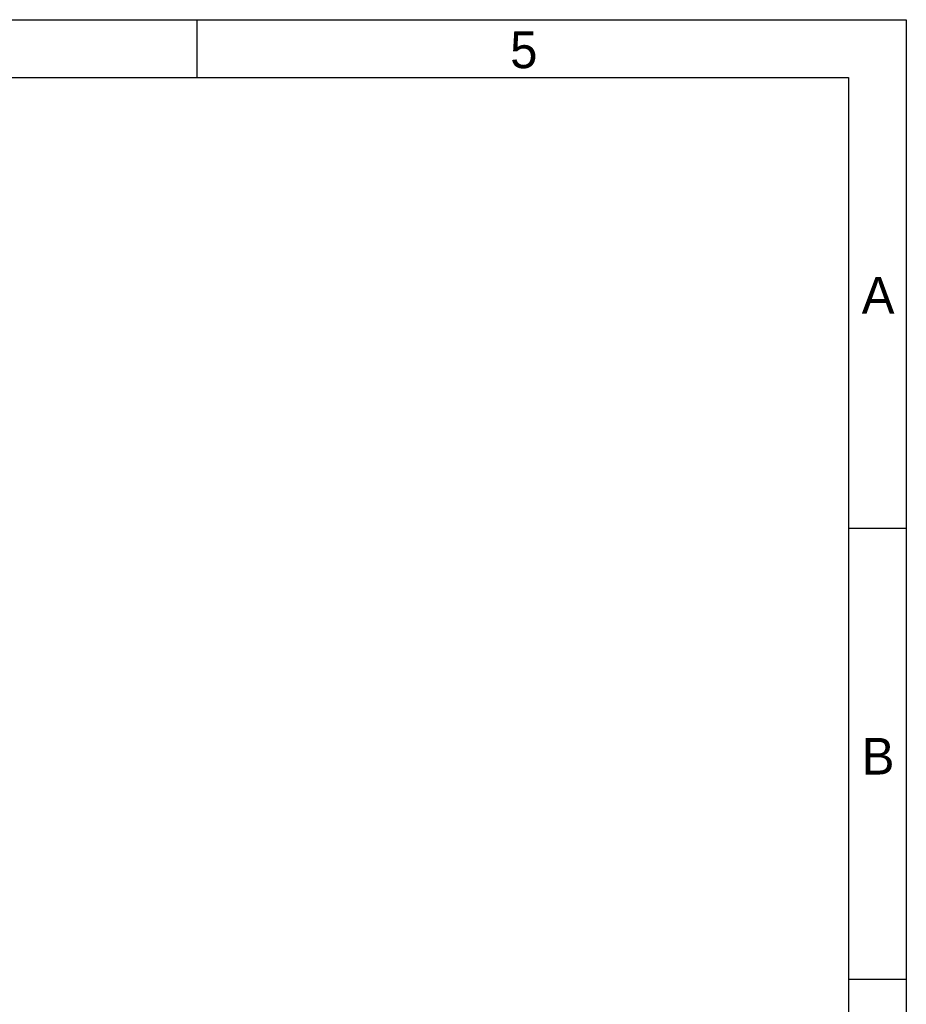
# Paper-space layout '图纸1(2)' of a CAD drawing. Header units: millimetres. Extents: x 7 to 438, y 7 to 308.
# Tile 25 of 25: x 323 to 438, y 180 to 308. Entities that reach past the tile are written whole.
import ezdxf

# ---------------------------------------------------------------- set-up
doc = ezdxf.new("R2010")
doc.units = ezdxf.units.MM
doc.linetypes.add('SLD-实线', pattern=[0])
doc.layers.add('图框', color=7, linetype='SLD-实线')
doc.layers.add('粗实线层', color=7, linetype='SLD-实线', lineweight=25)
doc.styles.add('SLDTEXTSTYLE1', font='txt')

psp = doc.layouts.new('图纸1(2)')

# ---------------------------------------------------------------- linework, layer by layer
at = {"layer": '图框', "ltscale": 1.5}
for p, q in [((7.5, 307.5), (438, 307.5)), ((345.9, 307.5), (345.9, 300)), ((438, 307.5), (438, 7.5)), ((7.5, 300), (430.5, 300)), ((430.5, 300), (430.5, 7.5)), ((430.5, 241.5), (438, 241.5)), ((430.5, 183), (438, 183))]:
    psp.add_line(p, q, dxfattribs=at)
at = {"layer": '粗实线层', "linetype": 'SLD-实线', "lineweight": 25, "ltscale": 1.5}
for p, q in [((7.5, 300), (430.5, 300)), ((430.5, 300), (430.5, 7.5))]:
    psp.add_line(p, q, dxfattribs=at)

# ---------------------------------------------------------------- texts
at = {"layer": '图框', "ltscale": 1.5, "char_height": 4.76, "attachment_point": 2, "style": 'SLDTEXTSTYLE1'}
for s, insert in [('5', (388.35, 305.97)), ('A', (434.34, 274.12)), ('B', (434.34, 214.3))]:
    psp.add_mtext(s, dxfattribs=dict(at, insert=insert))

doc.saveas('drawing.dxf')
